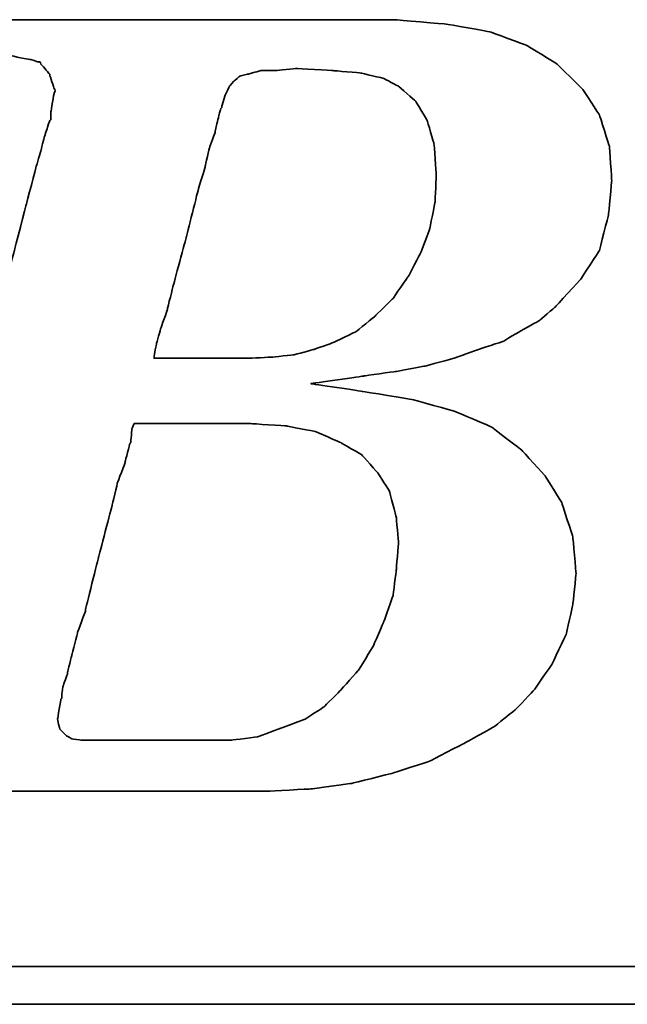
# Model space of a CAD drawing. Header units: millimetres. Extents: x 26 to 424, y -225 to -85.
# Tile 33 of 54: x 310.76 to 313.43, y -185.69 to -181.36. Entities that reach past the tile are written whole.
import ezdxf

# ---------------------------------------------------------------- set-up
doc = ezdxf.new("R2010")
doc.units = ezdxf.units.MM
doc.header["$LTSCALE"] = 0.15
doc.layers.add('DIM', color=4, linetype='CONTINUOUS')
doc.layers.add('layer 1', color=7, linetype='CONTINUOUS')

# ---------------------------------------------------------------- blocks, each defined once
blk = doc.blocks.new('TBI MOTION logo(完整正式版)')
at = {"layer": 'layer 1', "color": 22, "lineweight": 35}
for points, knots in [([(-64.65375, -6.86375), (-64.65375, -6.86375), (-64.84375, -7.29625), (-64.84375, -7.29625), (-64.84375, -7.29625), (-64.84375, -7.29625), (-64.86875, -7.34375), (-64.86875, -7.34375), (-64.86875, -7.34375), (-64.86875, -7.34375), (-64.86875, -7.36875), (-64.86875, -7.36875), (-64.86875, -7.36875), (-64.86875, -7.36875), (-65.15375, -7.65375), (-65.15375, -7.65375), (-65.15375, -7.65375), (-65.15375, -7.65375), (-65.17875, -7.65375), (-65.17875, -7.65375), (-65.17875, -7.65375), (-65.17875, -7.65375), (-65.20375, -7.67875), (-65.20375, -7.67875), (-65.20375, -7.67875), (-65.20375, -7.67875), (-65.58875, -7.87125), (-65.58875, -7.87125), (-65.58875, -7.87125), (-65.58875, -7.87125), (-65.63375, -7.87125), (-65.63375, -7.87125), (-65.63375, -7.87125), (-65.63375, -7.87125), (-65.65875, -7.89375), (-65.65875, -7.89375), (-65.65875, -7.89375), (-65.65875, -7.89375), (-66.09375, -7.94375), (-66.09375, -7.94375), (-66.09375, -7.94375), (-66.09375, -7.94375), (-66.11375, -7.94375), (-66.11375, -7.94375), (-66.11375, -7.94375), (-66.11375, -7.94375), (-66.16375, -7.94375), (-66.16375, -7.94375), (-66.16375, -7.94375), (-66.16375, -7.94375), (-66.30875, -7.94375), (-66.30875, -7.94375), (-66.30875, -7.94375), (-66.30875, -7.94375), (-66.69375, -7.94375), (-66.69375, -7.94375), (-66.69375, -7.94375), (-66.69375, -7.94375), (-67.07375, -7.94375), (-67.07375, -7.94375), (-67.07375, -7.94375), (-67.07375, -7.94375), (-67.12375, -7.94375), (-67.12375, -7.94375), (-67.12375, -7.94375), (-67.12375, -7.94375), (-67.12375, -7.96625), (-67.12375, -7.96625), (-67.12375, -7.96625), (-67.12375, -7.96625), (-67.14875, -7.99125), (-67.14875, -7.99125), (-67.14875, -7.99125), (-67.14875, -7.99125), (-67.24375, -8.34875), (-67.24375, -8.34875), (-67.24375, -8.34875), (-67.24375, -8.34875), (-67.31375, -8.68625), (-67.31375, -8.68625), (-67.31375, -8.68625), (-67.31375, -8.68625), (-67.26875, -8.68625), (-67.26875, -8.68625), (-67.26875, -8.68625), (-67.26875, -8.68625), (-67.07375, -8.68625), (-67.07375, -8.68625), (-67.07375, -8.68625), (-67.07375, -8.68625), (-66.54875, -8.68625), (-66.54875, -8.68625), (-66.54875, -8.68625), (-66.54875, -8.68625), (-65.82625, -8.68625), (-65.82625, -8.68625), (-65.82625, -8.68625), (-65.82625, -8.68625), (-65.01375, -8.68625), (-65.01375, -8.68625), (-65.01375, -8.68625), (-65.01375, -8.68625), (-64.05375, -8.68625), (-64.05375, -8.68625), (-64.05375, -8.68625), (-64.05375, -8.68625), (-62.08375, -8.68625), (-62.08375, -8.68625), (-62.08375, -8.68625), (-62.08375, -8.68625), (-60.06875, -8.68625), (-60.06875, -8.68625), (-60.06875, -8.68625), (-60.06875, -8.68625), (-59.10875, -8.68625), (-59.10875, -8.68625), (-59.10875, -8.68625), (-59.10875, -8.68625), (-58.29375, -8.68625), (-58.29375, -8.68625), (-58.29375, -8.68625), (-58.29375, -8.68625), (-57.57375, -8.68625), (-57.57375, -8.68625), (-57.57375, -8.68625), (-57.57375, -8.68625), (-57.04875, -8.68625), (-57.04875, -8.68625), (-57.04875, -8.68625), (-57.04875, -8.68625), (-56.85375, -8.68625), (-56.85375, -8.68625), (-56.85375, -8.68625), (-56.85375, -8.68625), (-56.70875, -8.68625), (-56.70875, -8.68625), (-56.70875, -8.68625), (-56.70875, -8.68625), (-56.61375, -8.68625), (-56.61375, -8.68625), (-56.61375, -8.68625), (-56.61375, -8.68625), (-56.56875, -8.68625), (-56.56875, -8.68625), (-56.56875, -8.68625), (-56.56875, -8.68625), (-55.65375, -8.63875), (-55.65375, -8.63875), (-55.65375, -8.63875), (-55.65375, -8.63875), (-54.76875, -8.51875), (-54.76875, -8.51875), (-54.76875, -8.51875), (-54.76875, -8.51875), (-53.90375, -8.30375), (-53.90375, -8.30375), (-53.90375, -8.30375), (-53.90375, -8.30375), (-53.08875, -8.03875), (-53.08875, -8.03875), (-53.08875, -8.03875), (-53.08875, -8.03875), (-52.34375, -7.65375), (-52.34375, -7.65375), (-52.34375, -7.65375), (-52.34375, -7.65375), (-51.69875, -7.29625), (-51.69875, -7.29625), (-51.69875, -7.29625), (-51.69875, -7.29625), (-51.21875, -6.91125), (-51.21875, -6.91125), (-51.21875, -6.91125), (-51.21875, -6.91125), (-50.83375, -6.50375), (-50.83375, -6.50375), (-50.83375, -6.50375), (-50.83375, -6.50375), (-50.44875, -5.94875), (-50.44875, -5.94875), (-50.44875, -5.94875), (-50.44875, -5.94875), (-50.13875, -5.30375), (-50.13875, -5.30375), (-50.13875, -5.30375), (-50.13875, -5.30375), (-49.99375, -4.65375), (-49.99375, -4.65375), (-49.99375, -4.65375), (-49.99375, -4.65375), (-49.92375, -3.98375), (-49.92375, -3.98375), (-49.92375, -3.98375), (-49.92375, -3.98375), (-49.99375, -3.19374), (-49.99375, -3.19374), (-49.99375, -3.19374), (-49.99375, -3.19374), (-50.23374, -2.44874), (-50.23374, -2.44874), (-50.23374, -2.44874), (-50.23374, -2.44874), (-50.59375, -1.87374), (-50.59375, -1.87374), (-50.59375, -1.87374), (-50.59375, -1.87374), (-51.09875, -1.31874), (-51.09875, -1.31874), (-51.09875, -1.31874), (-51.09875, -1.31874), (-51.74375, -0.81875), (-51.74375, -0.81875), (-51.74375, -0.81875), (-51.74375, -0.81875), (-52.53875, -0.48125), (-52.53875, -0.48125), (-52.53875, -0.48125), (-52.53875, -0.48125), (-53.47375, -0.21875), (-53.47375, -0.21875), (-53.47375, -0.21875), (-53.47375, -0.21875), (-54.52875, -0.04874), (-54.52875, -0.04874), (-54.52875, -0.04874), (-54.52875, -0.04874), (-55.65375, 0.12125), (-55.65375, 0.12125), (-55.65375, 0.12125), (-55.65375, 0.12125), (-54.50375, 0.28624), (-54.50375, 0.28624), (-54.50375, 0.28624), (-54.50375, 0.28624), (-53.83375, 0.38124), (-53.83375, 0.38124), (-53.83375, 0.38124), (-53.83375, 0.38124), (-53.18375, 0.50125), (-53.18375, 0.50125), (-53.18375, 0.50125), (-53.18375, 0.50125), (-52.55875, 0.66874), (-52.55875, 0.66874), (-52.55875, 0.66874), (-52.55875, 0.66874), (-52.03375, 0.86124), (-52.03375, 0.86124), (-52.03375, 0.86124), (-52.03375, 0.86124), (-51.50374, 1.03124), (-51.50374, 1.03124), (-51.50374, 1.03124), (-51.50374, 1.03124), (-51.09875, 1.27125), (-51.09875, 1.27125), (-51.09875, 1.27125), (-51.09875, 1.27125), (-50.71375, 1.48624), (-50.71375, 1.48624), (-50.71375, 1.48624), (-50.71375, 1.48624), (-50.37625, 1.77625), (-50.37625, 1.77625), (-50.37625, 1.77625), (-50.37625, 1.77625), (-49.82375, 2.37625), (-49.82375, 2.37625), (-49.82375, 2.37625), (-49.82375, 2.37625), (-49.41875, 2.99625), (-49.41875, 2.99625), (-49.41875, 2.99625), (-49.41875, 2.99625), (-49.22375, 3.76625), (-49.22375, 3.76625), (-49.22375, 3.76625), (-49.22375, 3.76625), (-49.15375, 4.50874), (-49.15375, 4.50874), (-49.15375, 4.50874), (-49.15375, 4.50874), (-49.20375, 5.25125), (-49.20375, 5.25125), (-49.20375, 5.25125), (-49.20375, 5.25125), (-49.41875, 5.92625), (-49.41875, 5.92625), (-49.41875, 5.92625), (-49.41875, 5.92625), (-49.77875, 6.47625), (-49.77875, 6.47625), (-49.77875, 6.47625), (-49.77875, 6.47625), (-50.33125, 7.02624), (-50.33125, 7.02624), (-50.33125, 7.02624), (-50.33125, 7.02624), (-51.00125, 7.43625), (-51.00125, 7.43625), (-51.00125, 7.43625), (-51.00125, 7.43625), (-51.79375, 7.72625), (-51.79375, 7.72625), (-51.79375, 7.72625), (-51.79375, 7.72625), (-52.72875, 7.89124), (-52.72875, 7.89124), (-52.72875, 7.89124), (-52.72875, 7.89124), (-53.83375, 7.98625), (-53.83375, 7.98625), (-53.83375, 7.98625), (-53.83375, 7.98625), (-53.92875, 7.98625), (-53.92875, 7.98625), (-53.92875, 7.98625), (-53.92875, 7.98625), (-54.26375, 7.98625), (-54.26375, 7.98625), (-54.26375, 7.98625), (-54.26375, 7.98625), (-54.74375, 7.98625), (-54.74375, 7.98625), (-54.74375, 7.98625), (-54.74375, 7.98625), (-55.36875, 7.98625), (-55.36875, 7.98625), (-55.36875, 7.98625), (-55.36875, 7.98625), (-56.13375, 7.98625), (-56.13375, 7.98625), (-56.13375, 7.98625), (-56.13375, 7.98625), (-56.94875, 7.98625), (-56.94875, 7.98625), (-56.94875, 7.98625), (-56.94875, 7.98625), (-58.77625, 7.98625), (-58.77625, 7.98625), (-58.77625, 7.98625), (-58.77625, 7.98625), (-60.59875, 7.98625), (-60.59875, 7.98625), (-60.59875, 7.98625), (-60.59875, 7.98625), (-61.41375, 7.98625), (-61.41375, 7.98625), (-61.41375, 7.98625), (-61.41375, 7.98625), (-62.17875, 7.98625), (-62.17875, 7.98625), (-62.17875, 7.98625), (-62.17875, 7.98625), (-62.80375, 7.98625), (-62.80375, 7.98625), (-62.80375, 7.98625), (-62.80375, 7.98625), (-63.30625, 7.98625), (-63.30625, 7.98625), (-63.30625, 7.98625), (-63.30625, 7.98625), (-63.57375, 7.98625), (-63.57375, 7.98625), (-63.57375, 7.98625), (-63.57375, 7.98625), (-63.57375, 7.96375), (-63.57375, 7.96375), (-63.57375, 7.96375), (-63.57375, 7.96375), (-63.59875, 7.94125), (-63.59875, 7.94125), (-63.59875, 7.94125), (-63.59875, 7.94125), (-63.69375, 7.55625), (-63.69375, 7.55625), (-63.69375, 7.55625), (-63.69375, 7.55625), (-63.76375, 7.24624), (-63.76375, 7.24624), (-63.76375, 7.24624), (-63.76375, 7.24624), (-63.23875, 7.24624), (-63.23875, 7.24624), (-63.23875, 7.24624), (-63.23875, 7.24624), (-62.75875, 7.24624), (-62.75875, 7.24624), (-62.75875, 7.24624), (-62.75875, 7.24624), (-62.61125, 7.24624), (-62.61125, 7.24624), (-62.61125, 7.24624), (-62.61125, 7.24624), (-62.56625, 7.24624), (-62.56625, 7.24624), (-62.56625, 7.24624), (-62.56625, 7.24624), (-62.22875, 7.24624), (-62.22875, 7.24624), (-62.22875, 7.24624), (-62.22875, 7.24624), (-62.20375, 7.24624), (-62.20375, 7.24624), (-62.20375, 7.24624), (-62.20375, 7.24624), (-62.17875, 7.21875), (-62.17875, 7.21875), (-62.17875, 7.21875), (-62.17875, 7.21875), (-61.96375, 7.17125), (-61.96375, 7.17125), (-61.96375, 7.17125), (-61.96375, 7.17125), (-61.72375, 7.12624), (-61.72375, 7.12624), (-61.72375, 7.12624), (-61.72375, 7.12624), (-61.70375, 7.12624), (-61.70375, 7.12624), (-61.70375, 7.12624), (-61.70375, 7.12624), (-61.55875, 7.07624), (-61.55875, 7.07624), (-61.55875, 7.07624), (-61.55875, 7.07624), (-61.50875, 7.07624), (-61.50875, 7.07624), (-61.50875, 7.07624), (-61.50875, 7.07624), (-61.48375, 7.02624), (-61.48375, 7.02624), (-61.48375, 7.02624), (-61.48375, 7.02624), (-61.31875, 6.83375), (-61.31875, 6.83375), (-61.31875, 6.83375), (-61.31875, 6.83375), (-61.29375, 6.81125), (-61.29375, 6.81125), (-61.29375, 6.81125), (-61.29375, 6.81125), (-61.29375, 6.78625), (-61.29375, 6.78625), (-61.29375, 6.78625), (-61.29375, 6.78625), (-61.19875, 6.50124), (-61.19875, 6.50124), (-61.19875, 6.50124), (-61.19875, 6.50124), (-61.17375, 6.45124), (-61.17375, 6.45124), (-61.17375, 6.45124), (-61.17375, 6.45124), (-61.19875, 6.40625), (-61.19875, 6.40625), (-61.19875, 6.40625), (-61.19875, 6.40625), (-61.26875, 5.99624), (-61.26875, 5.99624), (-61.26875, 5.99624), (-61.26875, 5.99624), (-61.26875, 5.85125), (-61.26875, 5.85125), (-61.26875, 5.85125), (-61.26875, 5.85125), (-61.26875, 5.82625), (-61.26875, 5.82625), (-61.26875, 5.82625), (-61.26875, 5.82625), (-61.29375, 5.80625), (-61.29375, 5.80625), (-61.29375, 5.80625), (-61.29375, 5.80625), (-61.34125, 5.66125), (-61.34125, 5.66125), (-61.34125, 5.66125), (-61.34125, 5.66125), (-61.41375, 5.44625), (-61.41375, 5.44625), (-61.41375, 5.44625), (-61.41375, 5.44625), (-61.48375, 5.15625), (-61.48375, 5.15625), (-61.48375, 5.15625), (-61.48375, 5.15625), (-61.58375, 4.82124), (-61.58375, 4.82124), (-61.58375, 4.82124), (-61.58375, 4.82124), (-61.79875, 4.00375), (-61.79875, 4.00375), (-61.79875, 4.00375), (-61.79875, 4.00375), (-62.05875, 2.99625), (-62.05875, 2.99625), (-62.05875, 2.99625), (-62.05875, 2.99625), (-62.34875, 1.91625), (-62.34875, 1.91625), (-62.34875, 1.91625), (-62.34875, 1.91625), (-62.97375, -0.41124), (-62.97375, -0.41124), (-62.97375, -0.41124), (-62.97375, -0.41124), (-63.59875, -2.75875), (-63.59875, -2.75875), (-63.59875, -2.75875), (-63.59875, -2.75875), (-63.88375, -3.86374), (-63.88375, -3.86374), (-63.88375, -3.86374), (-63.88375, -3.86374), (-64.14875, -4.82374), (-64.14875, -4.82374), (-64.14875, -4.82374), (-64.14875, -4.82374), (-64.36375, -5.64125), (-64.36375, -5.64125), (-64.36375, -5.64125), (-64.36375, -5.64125), (-64.43625, -5.97625), (-64.43625, -5.97625), (-64.43625, -5.97625), (-64.43625, -5.97625), (-64.50875, -6.28625), (-64.50875, -6.28625), (-64.50875, -6.28625), (-64.50875, -6.28625), (-64.50875, -6.30875), (-64.50875, -6.30875), (-64.50875, -6.30875), (-64.50875, -6.30875), (-64.57875, -6.50375), (-64.57875, -6.50375), (-64.57875, -6.50375), (-64.57875, -6.50375), (-64.62875, -6.69625), (-64.62875, -6.69625), (-64.62875, -6.69625), (-64.62875, -6.69625), (-64.62875, -6.76875), (-64.62875, -6.76875), (-64.62875, -6.76875), (-64.62875, -6.76875), (-64.62875, -6.81375), (-64.62875, -6.81375), (-64.62875, -6.81375), (-64.62875, -6.81375), (-64.62875, -6.83875), (-64.62875, -6.83875), (-64.62875, -6.83875), (-64.62875, -6.83875), (-64.65375, -6.86375), (-64.65375, -6.86375)], [0, 0, 0, 0, 0.00719424, 0.00719424, 0.00719424, 0.00719425, 0.01438849, 0.01438849, 0.01438849, 0.0143885, 0.02158273, 0.02158273, 0.02158273, 0.02158274, 0.02877698, 0.02877698, 0.02877698, 0.02877699, 0.03597122, 0.03597122, 0.03597122, 0.03597123, 0.04316547, 0.04316547, 0.04316547, 0.04316548, 0.05035971, 0.05035971, 0.05035971, 0.05035972, 0.05755396, 0.05755396, 0.05755396, 0.05755397, 0.0647482, 0.0647482, 0.0647482, 0.06474821, 0.07194245, 0.07194245, 0.07194245, 0.07194246, 0.07913669, 0.07913669, 0.07913669, 0.0791367, 0.08633094, 0.08633094, 0.08633094, 0.08633095, 0.09352518, 0.09352518, 0.09352518, 0.09352519, 0.10071942, 0.10071942, 0.10071942, 0.10071943, 0.10791367, 0.10791367, 0.10791367, 0.10791368, 0.11510791, 0.11510791, 0.11510791, 0.11510792, 0.12230216, 0.12230216, 0.12230216, 0.12230217, 0.1294964, 0.1294964, 0.1294964, 0.12949641, 0.13669065, 0.13669065, 0.13669065, 0.13669066, 0.14388489, 0.14388489, 0.14388489, 0.1438849, 0.15107914, 0.15107914, 0.15107914, 0.15107915, 0.15827338, 0.15827338, 0.15827338, 0.15827339, 0.16546763, 0.16546763, 0.16546763, 0.16546764, 0.17266187, 0.17266187, 0.17266187, 0.17266188, 0.17985612, 0.17985612, 0.17985612, 0.17985613, 0.18705036, 0.18705036, 0.18705036, 0.18705037, 0.1942446, 0.1942446, 0.1942446, 0.19424461, 0.20143885, 0.20143885, 0.20143885, 0.20143886, 0.20863309, 0.20863309, 0.20863309, 0.2086331, 0.21582734, 0.21582734, 0.21582734, 0.21582735, 0.22302158, 0.22302158, 0.22302158, 0.22302159, 0.23021583, 0.23021583, 0.23021583, 0.23021584, 0.23741007, 0.23741007, 0.23741007, 0.23741008, 0.24460432, 0.24460432, 0.24460432, 0.24460433, 0.25179856, 0.25179856, 0.25179856, 0.25179857, 0.25899281, 0.25899281, 0.25899281, 0.25899282, 0.26618705, 0.26618705, 0.26618705, 0.26618706, 0.27338129, 0.27338129, 0.27338129, 0.2733813, 0.28057554, 0.28057554, 0.28057554, 0.28057555, 0.28776978, 0.28776978, 0.28776978, 0.28776979, 0.29496403, 0.29496403, 0.29496403, 0.29496404, 0.30215827, 0.30215827, 0.30215827, 0.30215828, 0.30935252, 0.30935252, 0.30935252, 0.30935253, 0.31654676, 0.31654676, 0.31654676, 0.31654677, 0.32374101, 0.32374101, 0.32374101, 0.32374102, 0.33093525, 0.33093525, 0.33093525, 0.33093526, 0.3381295, 0.3381295, 0.3381295, 0.33812951, 0.34532374, 0.34532374, 0.34532374, 0.34532375, 0.35251799, 0.35251799, 0.35251799, 0.352518, 0.35971223, 0.35971223, 0.35971223, 0.35971224, 0.36690647, 0.36690647, 0.36690647, 0.36690648, 0.37410072, 0.37410072, 0.37410072, 0.37410073, 0.38129496, 0.38129496, 0.38129496, 0.38129497, 0.38848921, 0.38848921, 0.38848921, 0.38848922, 0.39568345, 0.39568345, 0.39568345, 0.39568346, 0.4028777, 0.4028777, 0.4028777, 0.40287771, 0.41007194, 0.41007194, 0.41007194, 0.41007195, 0.41726619, 0.41726619, 0.41726619, 0.4172662, 0.42446043, 0.42446043, 0.42446043, 0.42446044, 0.43165468, 0.43165468, 0.43165468, 0.43165469, 0.43884892, 0.43884892, 0.43884892, 0.43884893, 0.44604317, 0.44604317, 0.44604317, 0.44604318, 0.45323741, 0.45323741, 0.45323741, 0.45323742, 0.46043165, 0.46043165, 0.46043165, 0.46043166, 0.4676259, 0.4676259, 0.4676259, 0.46762591, 0.47482014, 0.47482014, 0.47482014, 0.47482015, 0.48201439, 0.48201439, 0.48201439, 0.4820144, 0.48920863, 0.48920863, 0.48920863, 0.48920864, 0.49640288, 0.49640288, 0.49640288, 0.49640289, 0.50359712, 0.50359712, 0.50359712, 0.50359713, 0.51079137, 0.51079137, 0.51079137, 0.51079138, 0.51798561, 0.51798561, 0.51798561, 0.51798562, 0.52517986, 0.52517986, 0.52517986, 0.52517987, 0.5323741, 0.5323741, 0.5323741, 0.53237411, 0.53956835, 0.53956835, 0.53956835, 0.53956836, 0.54676259, 0.54676259, 0.54676259, 0.5467626, 0.55395683, 0.55395683, 0.55395683, 0.55395684, 0.56115108, 0.56115108, 0.56115108, 0.56115109, 0.56834532, 0.56834532, 0.56834532, 0.56834533, 0.57553957, 0.57553957, 0.57553957, 0.57553958, 0.58273381, 0.58273381, 0.58273381, 0.58273382, 0.58992806, 0.58992806, 0.58992806, 0.58992807, 0.5971223, 0.5971223, 0.5971223, 0.59712231, 0.60431655, 0.60431655, 0.60431655, 0.60431656, 0.61151079, 0.61151079, 0.61151079, 0.6115108, 0.61870504, 0.61870504, 0.61870504, 0.61870505, 0.62589928, 0.62589928, 0.62589928, 0.62589929, 0.63309353, 0.63309353, 0.63309353, 0.63309354, 0.64028777, 0.64028777, 0.64028777, 0.64028778, 0.64748201, 0.64748201, 0.64748201, 0.64748202, 0.65467626, 0.65467626, 0.65467626, 0.65467627, 0.6618705, 0.6618705, 0.6618705, 0.66187051, 0.66906475, 0.66906475, 0.66906475, 0.66906476, 0.67625899, 0.67625899, 0.67625899, 0.676259, 0.68345324, 0.68345324, 0.68345324, 0.68345325, 0.69064748, 0.69064748, 0.69064748, 0.69064749, 0.69784173, 0.69784173, 0.69784173, 0.69784174, 0.70503597, 0.70503597, 0.70503597, 0.70503598, 0.71223022, 0.71223022, 0.71223022, 0.71223023, 0.71942446, 0.71942446, 0.71942446, 0.71942447, 0.72661871, 0.72661871, 0.72661871, 0.72661872, 0.73381295, 0.73381295, 0.73381295, 0.73381296, 0.74100719, 0.74100719, 0.74100719, 0.7410072, 0.74820144, 0.74820144, 0.74820144, 0.74820145, 0.75539568, 0.75539568, 0.75539568, 0.75539569, 0.76258993, 0.76258993, 0.76258993, 0.76258994, 0.76978417, 0.76978417, 0.76978417, 0.76978418, 0.77697842, 0.77697842, 0.77697842, 0.77697843, 0.78417266, 0.78417266, 0.78417266, 0.78417267, 0.79136691, 0.79136691, 0.79136691, 0.79136692, 0.79856115, 0.79856115, 0.79856115, 0.79856116, 0.8057554, 0.8057554, 0.8057554, 0.80575541, 0.81294964, 0.81294964, 0.81294964, 0.81294965, 0.82014388, 0.82014388, 0.82014388, 0.82014389, 0.82733813, 0.82733813, 0.82733813, 0.82733814, 0.83453237, 0.83453237, 0.83453237, 0.83453238, 0.84172662, 0.84172662, 0.84172662, 0.84172663, 0.84892086, 0.84892086, 0.84892086, 0.84892087, 0.85611511, 0.85611511, 0.85611511, 0.85611512, 0.86330935, 0.86330935, 0.86330935, 0.86330936, 0.8705036, 0.8705036, 0.8705036, 0.87050361, 0.87769784, 0.87769784, 0.87769784, 0.87769785, 0.88489209, 0.88489209, 0.88489209, 0.8848921, 0.89208633, 0.89208633, 0.89208633, 0.89208634, 0.89928058, 0.89928058, 0.89928058, 0.89928059, 0.90647482, 0.90647482, 0.90647482, 0.90647483, 0.91366906, 0.91366906, 0.91366906, 0.91366907, 0.92086331, 0.92086331, 0.92086331, 0.92086332, 0.92805755, 0.92805755, 0.92805755, 0.92805756, 0.9352518, 0.9352518, 0.9352518, 0.93525181, 0.94244604, 0.94244604, 0.94244604, 0.94244605, 0.94964029, 0.94964029, 0.94964029, 0.9496403, 0.95683453, 0.95683453, 0.95683453, 0.95683454, 0.96402878, 0.96402878, 0.96402878, 0.96402879, 0.97122302, 0.97122302, 0.97122302, 0.97122303, 0.97841727, 0.97841727, 0.97841727, 0.97841728, 0.98561151, 0.98561151, 0.98561151, 0.98561152, 0.99280576, 0.99280576, 0.99280576, 0.99280577, 1, 1, 1, 1]), ([(-57.50375, 6.35625), (-57.50375, 6.35625), (-57.57375, 6.11625), (-57.57375, 6.11625), (-57.57375, 6.11625), (-57.57375, 6.11625), (-57.57375, 6.09125), (-57.57375, 6.09125), (-57.57375, 6.09125), (-57.57375, 6.09125), (-57.59875, 6.06625), (-57.59875, 6.06625), (-57.59875, 6.06625), (-57.59875, 6.06625), (-57.64875, 5.87625), (-57.64875, 5.87625), (-57.64875, 5.87625), (-57.64875, 5.87625), (-57.71875, 5.58875), (-57.71875, 5.58875), (-57.71875, 5.58875), (-57.71875, 5.58875), (-57.71875, 5.56625), (-57.71875, 5.56625), (-57.71875, 5.56625), (-57.71875, 5.56625), (-57.83875, 5.23125), (-57.83875, 5.23125), (-57.83875, 5.23125), (-57.83875, 5.23125), (-57.93625, 4.82124), (-57.93625, 4.82124), (-57.93625, 4.82124), (-57.93625, 4.82124), (-57.93625, 4.79624), (-57.93625, 4.79624), (-57.93625, 4.79624), (-57.93625, 4.79624), (-58.07875, 4.34125), (-58.07875, 4.34125), (-58.07875, 4.34125), (-58.07875, 4.34125), (-58.34375, 3.28625), (-58.34375, 3.28625), (-58.34375, 3.28625), (-58.34375, 3.28625), (-58.62875, 2.23124), (-58.62875, 2.23124), (-58.62875, 2.23124), (-58.62875, 2.23124), (-58.74875, 1.75125), (-58.74875, 1.75125), (-58.74875, 1.75125), (-58.74875, 1.75125), (-58.74875, 1.72625), (-58.74875, 1.72625), (-58.74875, 1.72625), (-58.74875, 1.72625), (-58.89375, 1.31625), (-58.89375, 1.31625), (-58.89375, 1.31625), (-58.89375, 1.31625), (-58.98875, 0.98124), (-58.98875, 0.98124), (-58.98875, 0.98124), (-58.98875, 0.98124), (-59.03875, 0.71625), (-59.03875, 0.71625), (-59.03875, 0.71625), (-59.03875, 0.71625), (-59.03875, 0.66874), (-59.03875, 0.66874), (-59.03875, 0.66874), (-59.03875, 0.66874), (-58.91875, 0.66874), (-58.91875, 0.66874), (-58.91875, 0.66874), (-58.91875, 0.66874), (-58.53375, 0.66874), (-58.53375, 0.66874), (-58.53375, 0.66874), (-58.53375, 0.66874), (-58.10375, 0.66874), (-58.10375, 0.66874), (-58.10375, 0.66874), (-58.10375, 0.66874), (-57.66875, 0.66874), (-57.66875, 0.66874), (-57.66875, 0.66874), (-57.66875, 0.66874), (-57.33375, 0.66874), (-57.33375, 0.66874), (-57.33375, 0.66874), (-57.33375, 0.66874), (-57.09375, 0.66874), (-57.09375, 0.66874), (-57.09375, 0.66874), (-57.09375, 0.66874), (-56.99875, 0.66874), (-56.99875, 0.66874), (-56.99875, 0.66874), (-56.99875, 0.66874), (-56.49375, 0.69374), (-56.49375, 0.69374), (-56.49375, 0.69374), (-56.49375, 0.69374), (-56.01375, 0.74374), (-56.01375, 0.74374), (-56.01375, 0.74374), (-56.01375, 0.74374), (-55.58375, 0.86124), (-55.58375, 0.86124), (-55.58375, 0.86124), (-55.58375, 0.86124), (-55.17375, 1.00624), (-55.17375, 1.00624), (-55.17375, 1.00624), (-55.17375, 1.00624), (-54.67375, 1.24625), (-54.67375, 1.24625), (-54.67375, 1.24625), (-54.67375, 1.24625), (-54.26375, 1.58124), (-54.26375, 1.58124), (-54.26375, 1.58124), (-54.26375, 1.58124), (-53.87875, 1.96374), (-53.87875, 1.96374), (-53.87875, 1.96374), (-53.87875, 1.96374), (-53.54375, 2.44625), (-53.54375, 2.44625), (-53.54375, 2.44625), (-53.54375, 2.44625), (-53.27875, 2.95125), (-53.27875, 2.95125), (-53.27875, 2.95125), (-53.27875, 2.95125), (-53.08875, 3.45124), (-53.08875, 3.45124), (-53.08875, 3.45124), (-53.08875, 3.45124), (-52.96875, 4.05124), (-52.96875, 4.05124), (-52.96875, 4.05124), (-52.96875, 4.05124), (-52.94375, 4.65125), (-52.94375, 4.65125), (-52.94375, 4.65125), (-52.94375, 4.65125), (-52.99375, 5.30125), (-52.99375, 5.30125), (-52.99375, 5.30125), (-52.99375, 5.30125), (-53.13875, 5.80625), (-53.13875, 5.80625), (-53.13875, 5.80625), (-53.13875, 5.80625), (-53.39875, 6.23625), (-53.39875, 6.23625), (-53.39875, 6.23625), (-53.39875, 6.23625), (-53.75875, 6.54875), (-53.75875, 6.54875), (-53.75875, 6.54875), (-53.75875, 6.54875), (-54.07375, 6.71625), (-54.07375, 6.71625), (-54.07375, 6.71625), (-54.07375, 6.71625), (-54.57375, 6.83375), (-54.57375, 6.83375), (-54.57375, 6.83375), (-54.57375, 6.83375), (-55.17375, 6.88625), (-55.17375, 6.88625), (-55.17375, 6.88625), (-55.17375, 6.88625), (-55.96875, 6.93125), (-55.96875, 6.93125), (-55.96875, 6.93125), (-55.96875, 6.93125), (-56.39875, 6.88625), (-56.39875, 6.88625), (-56.39875, 6.88625), (-56.39875, 6.88625), (-56.42125, 6.88625), (-56.42125, 6.88625), (-56.42125, 6.88625), (-56.42125, 6.88625), (-56.73375, 6.88625), (-56.73375, 6.88625), (-56.73375, 6.88625), (-56.73375, 6.88625), (-56.99875, 6.81125), (-56.99875, 6.81125), (-56.99875, 6.81125), (-56.99875, 6.81125), (-57.02375, 6.81125), (-57.02375, 6.81125), (-57.02375, 6.81125), (-57.02375, 6.81125), (-57.18875, 6.76625), (-57.18875, 6.76625), (-57.18875, 6.76625), (-57.18875, 6.76625), (-57.30875, 6.66625), (-57.30875, 6.66625), (-57.30875, 6.66625), (-57.30875, 6.66625), (-57.40875, 6.54875), (-57.40875, 6.54875), (-57.40875, 6.54875), (-57.40875, 6.54875), (-57.50375, 6.35625), (-57.50375, 6.35625)], [0, 0, 0, 0, 0.01851852, 0.01851852, 0.01851852, 0.01851853, 0.03703704, 0.03703704, 0.03703704, 0.03703705, 0.05555556, 0.05555556, 0.05555556, 0.05555557, 0.07407407, 0.07407407, 0.07407407, 0.07407408, 0.09259259, 0.09259259, 0.09259259, 0.0925926, 0.11111111, 0.11111111, 0.11111111, 0.11111112, 0.12962963, 0.12962963, 0.12962963, 0.12962964, 0.14814815, 0.14814815, 0.14814815, 0.14814816, 0.16666667, 0.16666667, 0.16666667, 0.16666668, 0.18518519, 0.18518519, 0.18518519, 0.1851852, 0.2037037, 0.2037037, 0.2037037, 0.20370371, 0.22222222, 0.22222222, 0.22222222, 0.22222223, 0.24074074, 0.24074074, 0.24074074, 0.24074075, 0.25925926, 0.25925926, 0.25925926, 0.25925927, 0.27777778, 0.27777778, 0.27777778, 0.27777779, 0.2962963, 0.2962963, 0.2962963, 0.29629631, 0.31481481, 0.31481481, 0.31481481, 0.31481482, 0.33333333, 0.33333333, 0.33333333, 0.33333334, 0.35185185, 0.35185185, 0.35185185, 0.35185186, 0.37037037, 0.37037037, 0.37037037, 0.37037038, 0.38888889, 0.38888889, 0.38888889, 0.3888889, 0.40740741, 0.40740741, 0.40740741, 0.40740742, 0.42592593, 0.42592593, 0.42592593, 0.42592594, 0.44444444, 0.44444444, 0.44444444, 0.44444445, 0.46296296, 0.46296296, 0.46296296, 0.46296297, 0.48148148, 0.48148148, 0.48148148, 0.48148149, 0.5, 0.5, 0.5, 0.50000001, 0.51851852, 0.51851852, 0.51851852, 0.51851853, 0.53703704, 0.53703704, 0.53703704, 0.53703705, 0.55555556, 0.55555556, 0.55555556, 0.55555557, 0.57407407, 0.57407407, 0.57407407, 0.57407408, 0.59259259, 0.59259259, 0.59259259, 0.5925926, 0.61111111, 0.61111111, 0.61111111, 0.61111112, 0.62962963, 0.62962963, 0.62962963, 0.62962964, 0.64814815, 0.64814815, 0.64814815, 0.64814816, 0.66666667, 0.66666667, 0.66666667, 0.66666668, 0.68518519, 0.68518519, 0.68518519, 0.6851852, 0.7037037, 0.7037037, 0.7037037, 0.70370371, 0.72222222, 0.72222222, 0.72222222, 0.72222223, 0.74074074, 0.74074074, 0.74074074, 0.74074075, 0.75925926, 0.75925926, 0.75925926, 0.75925927, 0.77777778, 0.77777778, 0.77777778, 0.77777779, 0.7962963, 0.7962963, 0.7962963, 0.79629631, 0.81481481, 0.81481481, 0.81481481, 0.81481482, 0.83333333, 0.83333333, 0.83333333, 0.83333334, 0.85185185, 0.85185185, 0.85185185, 0.85185186, 0.87037037, 0.87037037, 0.87037037, 0.87037038, 0.88888889, 0.88888889, 0.88888889, 0.8888889, 0.90740741, 0.90740741, 0.90740741, 0.90740742, 0.92592593, 0.92592593, 0.92592593, 0.92592594, 0.94444444, 0.94444444, 0.94444444, 0.94444445, 0.96296296, 0.96296296, 0.96296296, 0.96296297, 0.98148148, 0.98148148, 0.98148148, 0.98148149, 1, 1, 1, 1]), ([(-61.03125, -6.57375), (-61.03125, -6.57375), (-61.03125, -6.67125), (-61.03125, -6.67125), (-61.03125, -6.67125), (-61.03125, -6.67125), (-61.05375, -6.69625), (-61.05375, -6.69625), (-61.05375, -6.69625), (-61.05375, -6.69625), (-61.12375, -7.12875), (-61.12375, -7.12875), (-61.12375, -7.12875), (-61.12375, -7.12875), (-61.07875, -7.34375), (-61.07875, -7.34375), (-61.07875, -7.34375), (-61.07875, -7.34375), (-60.93375, -7.48875), (-60.93375, -7.48875), (-60.93375, -7.48875), (-60.93375, -7.48875), (-60.81375, -7.55625), (-60.81375, -7.55625), (-60.81375, -7.55625), (-60.81375, -7.55625), (-60.62375, -7.58375), (-60.62375, -7.58375), (-60.62375, -7.58375), (-60.62375, -7.58375), (-60.30875, -7.58375), (-60.30875, -7.58375), (-60.30875, -7.58375), (-60.30875, -7.58375), (-59.97375, -7.58375), (-59.97375, -7.58375), (-59.97375, -7.58375), (-59.97375, -7.58375), (-59.87875, -7.58375), (-59.87875, -7.58375), (-59.87875, -7.58375), (-59.87875, -7.58375), (-59.63625, -7.58375), (-59.63625, -7.58375), (-59.63625, -7.58375), (-59.63625, -7.58375), (-58.96875, -7.58375), (-58.96875, -7.58375), (-58.96875, -7.58375), (-58.96875, -7.58375), (-58.29375, -7.58375), (-58.29375, -7.58375), (-58.29375, -7.58375), (-58.29375, -7.58375), (-58.05375, -7.58375), (-58.05375, -7.58375), (-58.05375, -7.58375), (-58.05375, -7.58375), (-57.98375, -7.58375), (-57.98375, -7.58375), (-57.98375, -7.58375), (-57.98375, -7.58375), (-57.35875, -7.58375), (-57.35875, -7.58375), (-57.35875, -7.58375), (-57.35875, -7.58375), (-56.78375, -7.50875), (-56.78375, -7.50875), (-56.78375, -7.50875), (-56.78375, -7.50875), (-56.27875, -7.31875), (-56.27875, -7.31875), (-56.27875, -7.31875), (-56.27875, -7.31875), (-55.77375, -7.12875), (-55.77375, -7.12875), (-55.77375, -7.12875), (-55.77375, -7.12875), (-55.36875, -6.86375), (-55.36875, -6.86375), (-55.36875, -6.86375), (-55.36875, -6.86375), (-55.00875, -6.50375), (-55.00875, -6.50375), (-55.00875, -6.50375), (-55.00875, -6.50375), (-54.62375, -6.06875), (-54.62375, -6.06875), (-54.62375, -6.06875), (-54.62375, -6.06875), (-54.31375, -5.56875), (-54.31375, -5.56875), (-54.31375, -5.56875), (-54.31375, -5.56875), (-54.07375, -5.01625), (-54.07375, -5.01625), (-54.07375, -5.01625), (-54.07375, -5.01625), (-53.87875, -4.46374), (-53.87875, -4.46374), (-53.87875, -4.46374), (-53.87875, -4.46374), (-53.80875, -3.91375), (-53.80875, -3.91375), (-53.80875, -3.91375), (-53.80875, -3.91375), (-53.75875, -3.31375), (-53.75875, -3.31375), (-53.75875, -3.31375), (-53.75875, -3.31375), (-53.80875, -2.75875), (-53.80875, -2.75875), (-53.80875, -2.75875), (-53.80875, -2.75875), (-53.95375, -2.20875), (-53.95375, -2.20875), (-53.95375, -2.20875), (-53.95375, -2.20875), (-54.19375, -1.82625), (-54.19375, -1.82625), (-54.19375, -1.82625), (-54.19375, -1.82625), (-54.55375, -1.41875), (-54.55375, -1.41875), (-54.55375, -1.41875), (-54.55375, -1.41875), (-55.00875, -1.15125), (-55.00875, -1.15125), (-55.00875, -1.15125), (-55.00875, -1.15125), (-55.56125, -0.91375), (-55.56125, -0.91375), (-55.56125, -0.91375), (-55.56125, -0.91375), (-56.18125, -0.79375), (-56.18125, -0.79375), (-56.18125, -0.79375), (-56.18125, -0.79375), (-56.94875, -0.74374), (-56.94875, -0.74374), (-56.94875, -0.74374), (-56.94875, -0.74374), (-56.99875, -0.74374), (-56.99875, -0.74374), (-56.99875, -0.74374), (-56.99875, -0.74374), (-57.09375, -0.74374), (-57.09375, -0.74374), (-57.09375, -0.74374), (-57.09375, -0.74374), (-57.38375, -0.74374), (-57.38375, -0.74374), (-57.38375, -0.74374), (-57.38375, -0.74374), (-57.76875, -0.74374), (-57.76875, -0.74374), (-57.76875, -0.74374), (-57.76875, -0.74374), (-58.24625, -0.74374), (-58.24625, -0.74374), (-58.24625, -0.74374), (-58.24625, -0.74374), (-58.72875, -0.74374), (-58.72875, -0.74374), (-58.72875, -0.74374), (-58.72875, -0.74374), (-59.20875, -0.74374), (-59.20875, -0.74374), (-59.20875, -0.74374), (-59.20875, -0.74374), (-59.46875, -0.74374), (-59.46875, -0.74374), (-59.46875, -0.74374), (-59.46875, -0.74374), (-59.51625, -0.83875), (-59.51625, -0.83875), (-59.51625, -0.83875), (-59.51625, -0.83875), (-59.54375, -1.15125), (-59.54375, -1.15125), (-59.54375, -1.15125), (-59.54375, -1.15125), (-59.56375, -1.17874), (-59.56375, -1.17874), (-59.56375, -1.17874), (-59.56375, -1.17874), (-59.66375, -1.55875), (-59.66375, -1.55875), (-59.66375, -1.55875), (-59.66375, -1.55875), (-59.66375, -1.58375), (-59.66375, -1.58375), (-59.66375, -1.58375), (-59.66375, -1.58375), (-59.82875, -2.01874), (-59.82875, -2.01874), (-59.82875, -2.01874), (-59.82875, -2.01874), (-59.94875, -2.52125), (-59.94875, -2.52125), (-59.94875, -2.52125), (-59.94875, -2.52125), (-60.23875, -3.62375), (-60.23875, -3.62375), (-60.23875, -3.62375), (-60.23875, -3.62375), (-60.52375, -4.77624), (-60.52375, -4.77624), (-60.52375, -4.77624), (-60.52375, -4.77624), (-60.52375, -4.79874), (-60.52375, -4.79874), (-60.52375, -4.79874), (-60.52375, -4.79874), (-60.69125, -5.25375), (-60.69125, -5.25375), (-60.69125, -5.25375), (-60.69125, -5.25375), (-60.81375, -5.73625), (-60.81375, -5.73625), (-60.81375, -5.73625), (-60.81375, -5.73625), (-60.90875, -6.11875), (-60.90875, -6.11875), (-60.90875, -6.11875), (-60.90875, -6.11875), (-60.90875, -6.14375), (-60.90875, -6.14375), (-60.90875, -6.14375), (-60.90875, -6.14375), (-61.00375, -6.40875), (-61.00375, -6.40875), (-61.00375, -6.40875), (-61.00375, -6.40875), (-61.03125, -6.57375), (-61.03125, -6.57375)], [0, 0, 0, 0, 0.01694915, 0.01694915, 0.01694915, 0.01694916, 0.03389831, 0.03389831, 0.03389831, 0.03389832, 0.05084746, 0.05084746, 0.05084746, 0.05084747, 0.06779661, 0.06779661, 0.06779661, 0.06779662, 0.08474576, 0.08474576, 0.08474576, 0.08474577, 0.10169492, 0.10169492, 0.10169492, 0.10169493, 0.11864407, 0.11864407, 0.11864407, 0.11864408, 0.13559322, 0.13559322, 0.13559322, 0.13559323, 0.15254237, 0.15254237, 0.15254237, 0.15254238, 0.16949153, 0.16949153, 0.16949153, 0.16949154, 0.18644068, 0.18644068, 0.18644068, 0.18644069, 0.20338983, 0.20338983, 0.20338983, 0.20338984, 0.22033898, 0.22033898, 0.22033898, 0.22033899, 0.23728814, 0.23728814, 0.23728814, 0.23728815, 0.25423729, 0.25423729, 0.25423729, 0.2542373, 0.27118644, 0.27118644, 0.27118644, 0.27118645, 0.28813559, 0.28813559, 0.28813559, 0.2881356, 0.30508475, 0.30508475, 0.30508475, 0.30508476, 0.3220339, 0.3220339, 0.3220339, 0.32203391, 0.33898305, 0.33898305, 0.33898305, 0.33898306, 0.3559322, 0.3559322, 0.3559322, 0.35593221, 0.37288136, 0.37288136, 0.37288136, 0.37288137, 0.38983051, 0.38983051, 0.38983051, 0.38983052, 0.40677966, 0.40677966, 0.40677966, 0.40677967, 0.42372881, 0.42372881, 0.42372881, 0.42372882, 0.44067797, 0.44067797, 0.44067797, 0.44067798, 0.45762712, 0.45762712, 0.45762712, 0.45762713, 0.47457627, 0.47457627, 0.47457627, 0.47457628, 0.49152542, 0.49152542, 0.49152542, 0.49152543, 0.50847458, 0.50847458, 0.50847458, 0.50847459, 0.52542373, 0.52542373, 0.52542373, 0.52542374, 0.54237288, 0.54237288, 0.54237288, 0.54237289, 0.55932203, 0.55932203, 0.55932203, 0.55932204, 0.57627119, 0.57627119, 0.57627119, 0.5762712, 0.59322034, 0.59322034, 0.59322034, 0.59322035, 0.61016949, 0.61016949, 0.61016949, 0.6101695, 0.62711864, 0.62711864, 0.62711864, 0.62711865, 0.6440678, 0.6440678, 0.6440678, 0.64406781, 0.66101695, 0.66101695, 0.66101695, 0.66101696, 0.6779661, 0.6779661, 0.6779661, 0.67796611, 0.69491525, 0.69491525, 0.69491525, 0.69491526, 0.71186441, 0.71186441, 0.71186441, 0.71186442, 0.72881356, 0.72881356, 0.72881356, 0.72881357, 0.74576271, 0.74576271, 0.74576271, 0.74576272, 0.76271186, 0.76271186, 0.76271186, 0.76271187, 0.77966102, 0.77966102, 0.77966102, 0.77966103, 0.79661017, 0.79661017, 0.79661017, 0.79661018, 0.81355932, 0.81355932, 0.81355932, 0.81355933, 0.83050847, 0.83050847, 0.83050847, 0.83050848, 0.84745763, 0.84745763, 0.84745763, 0.84745764, 0.86440678, 0.86440678, 0.86440678, 0.86440679, 0.88135593, 0.88135593, 0.88135593, 0.88135594, 0.89830508, 0.89830508, 0.89830508, 0.89830509, 0.91525424, 0.91525424, 0.91525424, 0.91525425, 0.93220339, 0.93220339, 0.93220339, 0.9322034, 0.94915254, 0.94915254, 0.94915254, 0.94915255, 0.96610169, 0.96610169, 0.96610169, 0.9661017, 0.98305085, 0.98305085, 0.98305085, 0.98305086, 1, 1, 1, 1]), ([(75.90875, -9.47875), (75.90875, -9.47875), (75.90875, -12.28625), (75.90875, -12.28625), (75.90875, -12.28625), (75.90875, -12.28625), (75.90875, -12.47875), (75.90875, -12.47875), (75.90875, -12.47875), (75.90875, -12.47875), (75.71625, -12.47875), (75.71625, -12.47875), (75.71625, -12.47875), (75.71625, -12.47875), (-88.32875, -12.47875), (-88.32875, -12.47875), (-88.32875, -12.47875), (-88.32875, -12.47875), (-88.32875, -13.29375), (-88.32875, -13.29375), (-88.32875, -13.29375), (-88.32875, -13.29375), (82.89125, -13.29375), (82.89125, -13.29375), (82.89125, -13.29375), (82.89125, -13.29375), (75.90875, -9.47875), (75.90875, -9.47875)], [0, 0, 0, 0, 0.14285714, 0.14285714, 0.14285714, 0.14285715, 0.28571429, 0.28571429, 0.28571429, 0.2857143, 0.42857143, 0.42857143, 0.42857143, 0.42857144, 0.57142857, 0.57142857, 0.57142857, 0.57142858, 0.71428571, 0.71428571, 0.71428571, 0.71428572, 0.85714286, 0.85714286, 0.85714286, 0.85714287, 1, 1, 1, 1])]:
    blk.add_open_spline(points, degree=3, knots=knots, dxfattribs=at)

msp = doc.modelspace()

# ---------------------------------------------------------------- block references
at = {"layer": 'DIM', "color": 0, "xscale": 0.203283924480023, "yscale": 0.203283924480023, "zscale": 0.203283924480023}
msp.add_blockref('TBI MOTION logo(完整正式版)', (323.3513, -182.9848), dxfattribs=at)

doc.saveas('drawing.dxf')
